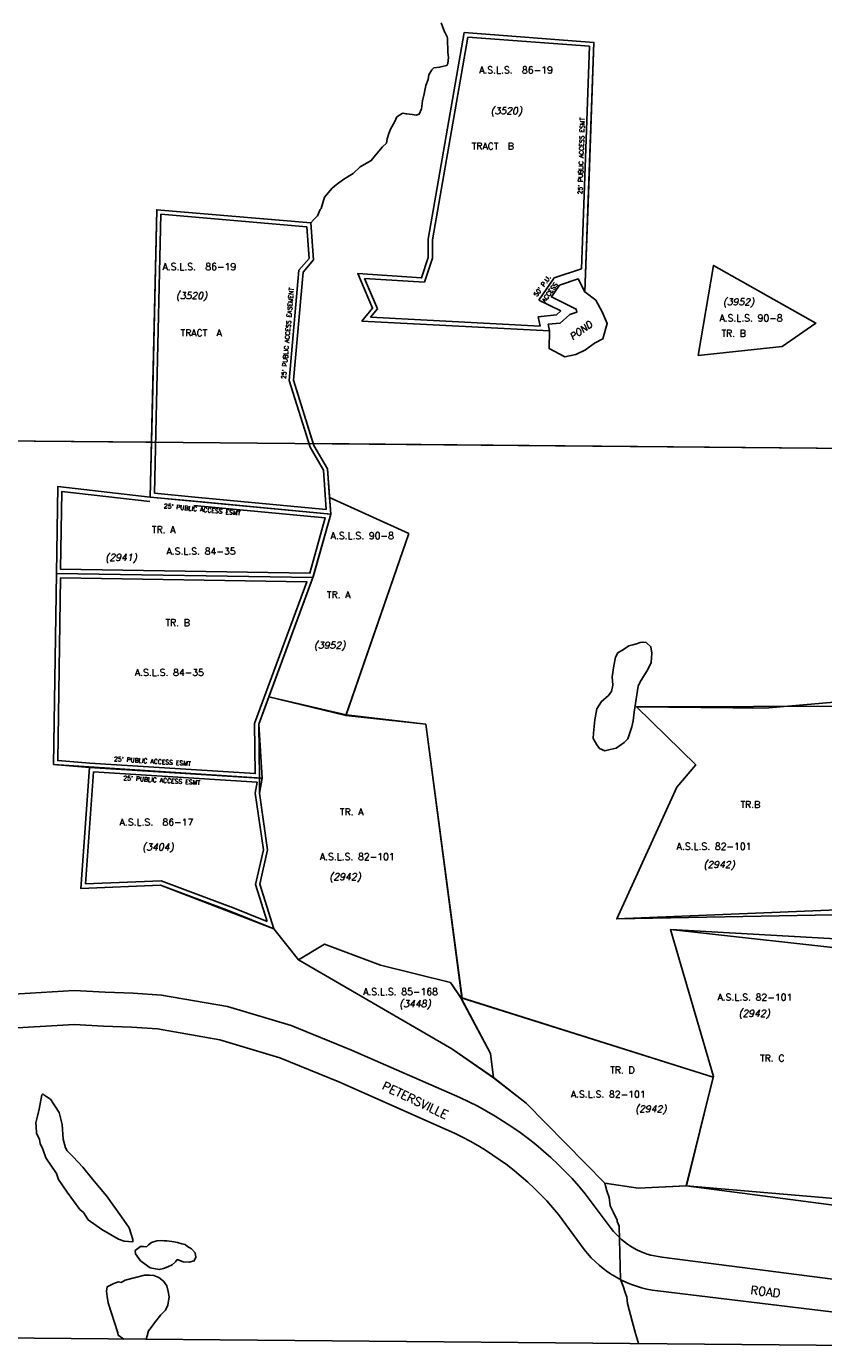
# Model space of a CAD drawing. Header units: feet. Extents: x 0 to 310787, y 0 to 109672.
# Tile 8 of 28: x 226927 to 231619, y 93514 to 101279. Entities that reach past the tile are written whole.
import ezdxf
from ezdxf.enums import TextEntityAlignment as Align

# ---------------------------------------------------------------- set-up
doc = ezdxf.new("R2010")
doc.units = ezdxf.units.FT
doc.header["$LTSCALE"] = 20
doc.header["$MEASUREMENT"] = 0
doc.layers.add('Taxmap', color=251, linetype='Continuous')
doc.styles.add('1', font='simplex')
doc.styles.add('3', font='romant')
doc.styles.add('4', font='romand', dxfattribs={"oblique": 12})
doc.styles.add('6', font='romant', dxfattribs={"oblique": 12})

# ---------------------------------------------------------------- blocks, each defined once
blk = doc.blocks.new('A$C1D716C51')
at = {"layer": 'Taxmap'}
for p, q in [((28964.1, 22753.9), (29175.9, 23971.1)), ((28989, 22751.7), (29196.5, 23944.5)), ((29175.9, 23971.1), (29938.5, 23913)), ((29196.5, 23944.5), (29912.8, 23890)), ((29912.8, 23890), (29887, 23179.4)), ((29938.5, 23913), (29911.9, 23178.5)), ((29887, 23179.4), (29865.3, 22581.1)), ((29911.9, 23178.5), (29885.2, 22444.1)), ((27340.1, 21791.8), (27365.6, 22928.3)), ((27365.6, 22928.3), (28272.7, 22850.7)), ((27365, 21791.2), (27389.9, 22901.2)), ((27389.9, 22901.2), (28249.3, 22827.7)), ((28249.3, 22827.7), (28261.9, 22642)), ((28272.7, 22850.7), (28287.4, 22633.7)), ((28272.7, 22850.7), (28287.4, 22633.7)), ((28963.3, 22646.2), (28964.1, 22753.9)), ((28988.1, 22642.1), (28989, 22751.7)), ((28261.9, 22642), (28202.9, 22571.4)), ((28287.4, 22633.7), (28227, 22561.4)), ((28287.4, 22633.7), (28227, 22561.4)), ((28924.6, 22527), (28963.3, 22646.2)), ((28942.3, 22500.9), (28988.1, 22642.1)), ((30643.2, 22600.6), (30553.2, 22069.3)), ((31245.2, 22260.7), (30643.2, 22600.6)), ((28202.9, 22571.4), (28145.5, 21922.8)), ((28227, 22561.4), (28170.7, 21925.5)), ((28227, 22561.4), (28170.7, 21925.5)), ((28635.6, 22349.5), (28549.2, 22551.8)), ((28549.2, 22551.8), (28924.6, 22527)), ((28664.3, 22345.5), (28588, 22524.2)), ((28588, 22524.2), (28942.3, 22500.9)), ((29705, 22526.5), (29614.5, 22395.8)), ((29865.3, 22581.1), (29705, 22526.5)), ((29736.6, 22484.6), (29845.5, 22521.7)), ((29845.5, 22521.7), (29885.2, 22444.1)), ((29688.5, 22415.2), (29736.6, 22484.6)), ((29614.5, 22395.8), (29744.5, 22332.4)), ((29834.8, 22343.8), (29688.5, 22415.2)), ((28573.7, 22272.4), (28635.6, 22349.5)), ((28623.6, 22294.8), (28664.3, 22345.5)), ((29621.4, 22242.5), (28623.6, 22294.8)), ((29718.3, 22308.6), (29610.3, 22298.2)), ((29610.3, 22298.2), (29621.4, 22242.5)), ((29744.5, 22332.4), (29718.3, 22308.6)), ((29739.5, 22260.5), (29796.2, 22312.1)), ((29796.2, 22312.1), (29838.2, 22325.2)), ((29838.2, 22325.2), (29834.8, 22343.8)), ((29677.7, 22214.6), (28573.7, 22272.4)), ((29669.9, 22253.8), (29739.5, 22260.5)), ((29677.7, 22214.6), (29669.9, 22253.8)), ((31045.9, 22123), (31245.2, 22260.7)), ((30553.2, 22069.3), (31045.9, 22123)), ((28145.5, 21922.8), (28268, 21529.8)), ((28170.7, 21925.5), (28290.9, 21540)), ((28170.7, 21925.5), (28287.2, 21551.6)), ((27335, 21560.2), (27340.1, 21791.8)), ((27353.3, 21259.3), (27365, 21791.2)), ((26298.5, 21569.5), (31577.9, 21522.2)), ((26298.5, 21569.5), (27335, 21560.2)), ((27327.9, 21236.6), (27335, 21560.2)), ((28268, 21529.8), (28346.8, 21395.1)), ((28287.2, 21551.6), (31577.9, 21522.2)), ((28287.2, 21551.6), (28290.9, 21540)), ((28290.9, 21540), (28371.3, 21402.7)), ((28290.9, 21540), (28371.3, 21402.7)), ((28346.8, 21395.1), (28362.8, 21163.7)), ((28371.3, 21402.7), (28389.7, 21136.1)), ((28371.3, 21402.7), (28382.8, 21235.1)), ((26782.8, 21298.3), (26774.9, 20787.6)), ((27327.9, 21236.6), (26782.8, 21298.3)), ((27587, 21211.9), (27327.9, 21236.6)), ((27589.3, 21236.8), (27353.3, 21259.3)), ((28389.7, 21136.1), (27587, 21211.9)), ((28362.8, 21163.7), (27589.3, 21236.8)), ((28382.8, 21235.1), (28848.6, 21021.6)), ((28382.8, 21235.1), (28389.7, 21136.1)), ((28389.7, 21136.1), (28289.1, 20773.3)), ((28289.1, 20773.3), (28389.7, 21136)), ((28848.6, 21021.6), (28480.1, 19954.6)), ((26774.9, 20787.6), (26757.6, 19663.1)), ((26774.9, 20787.6), (28285.2, 20762.9)), ((27966.5, 19899.7), (28289.1, 20773.3)), ((28285.2, 20762.9), (28026.2, 20061.5)), ((28289.1, 20773.3), (28285.2, 20762.9)), ((28026.2, 20061.5), (27966.5, 19899.7)), ((28026.2, 20061.5), (28480.1, 19954.6)), ((30944.1, 19994.5), (31567.1, 20048.6)), ((28480.1, 19954.6), (28948.6, 19899.6)), ((30537.6, 19661), (30189.8, 20002.6)), ((30189.8, 20002.6), (30944.1, 19994.5)), ((27971.1, 19582.7), (27966.5, 19899.7)), ((27966.5, 19899.7), (27971.1, 19582.7)), ((28948.6, 19899.6), (29162.4, 18288.5)), ((26757.6, 19663.1), (26970.2, 19645.6)), ((26970.2, 19645.6), (26918.7, 18933.7)), ((27971.1, 19582.7), (26970.2, 19645.6)), ((30427.5, 19529.5), (30537.6, 19661)), ((26993.2, 19619.1), (26945.5, 18959.9)), ((27956.2, 19558.5), (26993.2, 19619.1)), ((27970.5, 19493.6), (27985.3, 19581.8)), ((27985.3, 19581.8), (27970.5, 19493.6)), ((27985.3, 19581.8), (27971.1, 19582.7)), ((27945.3, 19494), (27956.2, 19558.5)), ((27993.2, 19161), (27945.3, 19494)), ((28018.4, 19160), (27970.5, 19493.6)), ((27970.5, 19493.6), (28018.4, 19160)), ((30073.5, 18753.8), (30427.5, 19529.5)), ((27947.6, 18956.8), (27993.2, 19161)), ((27973.3, 18957.8), (28018.4, 19160)), ((28018.4, 19160), (27973.3, 18957.8)), ((26918.7, 18933.7), (27388.5, 18953.1)), ((26945.5, 18959.9), (27392.4, 18978.3)), ((27388.5, 18953.1), (27791.9, 18802.2)), ((27392.4, 18978.3), (27800.5, 18825.7)), ((28015.5, 18738.1), (27947.6, 18956.8)), ((28055, 18695.1), (27973.3, 18957.8)), ((27973.3, 18957.8), (28055, 18695.1)), ((27791.9, 18802.2), (28055, 18695.1)), ((27801.2, 18825.4), (28015.5, 18738.1)), ((31558.2, 18815.2), (30073.5, 18753.8)), ((28055, 18695.1), (28199.4, 18513.4)), ((28055, 18695.1), (28199.4, 18513.4)), ((30641.9, 17827.3), (30390.3, 18692.2)), ((30390.3, 18692.2), (31556.8, 18625.9)), ((28199.4, 18513.4), (28352.2, 18604.7)), ((28352.2, 18604.7), (28683.3, 18482.6)), ((29102.3, 17989.5), (28199.4, 18513.4)), ((28199.4, 18513.4), (29102.3, 17989.5)), ((28683.3, 18482.6), (29093.8, 18380.4)), ((29093.8, 18380.4), (29154.6, 18290.9)), ((29154.6, 18290.9), (29158.8, 18284.7)), ((29162.4, 18288.5), (29154.6, 18290.9)), ((29158.8, 18284.7), (29164.2, 18274.6)), ((30640.8, 17823.1), (29162.4, 18288.5)), ((29164.2, 18274.6), (29330.7, 17962.3)), ((28512, 17981), (29149.9, 17703)), ((29348.1, 17819.1), (29102.3, 17989.5)), ((29102.3, 17989.5), (29346.8, 17820.1)), ((29330.7, 17962.3), (29346.8, 17820.1)), ((28437.2, 17795.7), (29069.8, 17514.5)), ((29346.8, 17820.1), (29540.5, 17670.5)), ((29346.8, 17819.3), (29540.5, 17670.5)), ((30482.6, 17182.4), (30640.8, 17823.1)), ((30640.8, 17823.1), (30641.9, 17827.3)), ((29540.5, 17670.5), (30002.7, 17198.3)), ((29540.5, 17670.5), (30002.7, 17198.3)), ((30002.7, 17198.3), (30200.1, 17170.1)), ((30200.1, 17170.1), (30482.6, 17182.4)), ((30482.6, 17182.4), (31545.6, 17092.6)), ((29887.7, 17136.9), (30040.8, 16931.7)), ((29881.1, 16809.2), (29729.7, 17015)), ((30339.4, 16763.4), (31542.1, 16607.7)), ((31540.7, 16416.6), (30314.4, 16564.6)), ((26260.1, 16290), (31539.5, 16242.8)), ((26260.1, 16290), (31539.5, 16242.8)), ((26260.1, 16290), (31539.5, 16242.8))]:
    blk.add_line(p, q, dxfattribs=at)
for points in [[(29039.4, 24027.8), (29059.5, 23975.1), (29063.9, 23969.2), (29074.3, 23944.8), (29076.9, 23935.1), (29078.9, 23854.3), (29082.2, 23824.1), (29079.2, 23789.1), (29072.8, 23777.5), (29030.8, 23766.3), (28996, 23762.7), (28985.2, 23752.1), (28966.2, 23721.2), (28962.3, 23694), (28950.4, 23659.1), (28939.3, 23610.5), (28930, 23569.8), (28924.2, 23522.2), (28910.5, 23491.2), (28893.5, 23484.5), (28869.5, 23488.7), (28837.4, 23491.9), (28832, 23492), (28816.9, 23496), (28810.7, 23495.1), (28778.4, 23474), (28767.4, 23447.9), (28741.1, 23402.4), (28731.1, 23376.2), (28721, 23345.2), (28717.2, 23319.9), (28693.8, 23297.8), (28652.3, 23249.6), (28627.9, 23217.7), (28562.5, 23181.4), (28521.1, 23141.9), (28467.2, 23107.4), (28422.3, 23074.8), (28398.1, 23054.6), (28352.1, 23001.6), (28332.8, 22935.6), (28328.2, 22928.9), (28312.7, 22892), (28291.2, 22870.8), (28272.7, 22850.7)], [(28512, 17981), (28155.9, 18126.3), (27781.2, 18238.4), (27393.3, 18305.6), (27226.1, 18316.4), (27061.2, 18322.4), (26880, 18333.2), (26425.4, 18306.3)], [(28437.2, 17795.7), (28090, 17937.3), (27736.1, 18043.1), (27370.3, 18106.5), (27216.5, 18116.4), (27052.1, 18122.4), (26880.4, 18132.7), (26443.4, 18106.8)], [(26757.6, 19663.1), (27985.3, 19581.8), (27966.5, 19899.7), (28289.1, 20773.3), (28389.7, 21136), (27327.9, 21236.6), (26782.8, 21298.3), (26782.8, 21298.3), (26774.9, 20787.6), (26757.6, 19663.1)], [(27325.2, 21211.7), (26807.3, 21270.4), (26800.2, 20812.2), (28267.3, 20788.2), (28357.7, 21113.9), (27584.7, 21186.9)], [(26971.7, 19670.6), (27945.9, 19609.3), (27941.5, 19904), (28249.6, 20738.4), (26799.4, 20762.1), (26782.8, 19686.1), (26972.2, 19670.5)], [(30210.8, 20381.9), (30189.3, 20372.5), (30167.9, 20366.3), (30144.5, 20361.2), (30112.2, 20340.2), (30080, 20320.3), (30066.1, 20293.8), (30056, 20243.8), (30046.7, 20179), (30050.2, 20128.9), (30043.1, 20092.7), (30023.5, 20067.3), (29983.3, 20034.7), (29956.7, 19991.3), (29943.6, 19926.5), (29936, 19847.8), (29934.8, 19815.9), (29956.8, 19778.5), (29972.1, 19757.1), (30002.1, 19743), (30034.3, 19751.2), (30070.3, 19759.4), (30117.3, 19793.1), (30137.8, 19813.1), (30162.8, 19885.2), (30168.9, 19920.3), (30176.2, 19970.2), (30199.9, 20123.2), (30211.8, 20149.7), (30256.2, 20222.7), (30275.1, 20263), (30280.4, 20318.3), (30273.8, 20355.7), (30245.8, 20380.4), (30227.4, 20383.8), (30210.8, 20381.9)], [(26690.2, 17719.2), (26673.2, 17633.8), (26664.1, 17593.5), (26654.9, 17553.3), (26656.3, 17532.3), (26658.9, 17493.5), (26674.8, 17456.2), (26680.5, 17432), (26695, 17399.5), (26712.3, 17347.7), (26774.9, 17255.1), (26788, 17221.1), (26839, 17146.3), (26913.4, 17043.9), (26933.9, 17026), (26961.5, 16982.1), (27042, 16926.6), (27140.1, 16869.3), (27173.9, 16857.8), (27225.4, 16854.1), (27224.1, 16867), (27215.5, 16899.3), (27202.6, 16936.5), (27159, 17001.4), (27070.3, 17124.7), (26987, 17222.3), (26931.6, 17293.9), (26874.5, 17354.2), (26837.9, 17388.4), (26827.7, 17406.3), (26814.9, 17458.1), (26808.2, 17543.7), (26791, 17614.9), (26769.2, 17649), (26759, 17665.2), (26740.1, 17692.8), (26719.5, 17706), (26700.4, 17719.1), (26696.1, 17723.9), (26690.2, 17719.2)], [(30002.7, 17198.3), (30015.7, 17154.4), (30027.7, 17114.3), (30035.3, 17065.5), (30054.6, 17026.3), (30074.6, 16981.3), (30075.4, 16972.5), (30086.8, 16945.1), (30095.3, 16631)], [(27487.4, 16850.2), (27455.1, 16855.3), (27424.2, 16858.8), (27409.5, 16859), (27394.8, 16860.7), (27366.8, 16859.3), (27335.8, 16849.9), (27318, 16835.6), (27304.7, 16824.4), (27288.4, 16826.2), (27270.8, 16826.3), (27239.6, 16802.4), (27241, 16783), (27270, 16742.5), (27327.1, 16700.1), (27380, 16690), (27405.1, 16696.2), (27430.2, 16707.3), (27456.8, 16718.3), (27476.1, 16735.9), (27486.5, 16748.7), (27521.8, 16735.5), (27555.6, 16733.6), (27586.6, 16741.4), (27595.6, 16763.9), (27591.4, 16789.7), (27569.5, 16812.4), (27546.1, 16825.5), (27533, 16836.9), (27513.9, 16841.9), (27487.4, 16850.2)], [(27172.3, 16281.5), (27139.5, 16303.3), (27136, 16317.3), (27080.7, 16494.5), (27073.8, 16532.7), (27070.4, 16562.9), (27074.3, 16588.9), (27113, 16608.7), (27140.6, 16618.5), (27157.1, 16614.3), (27179.2, 16628.2), (27293.1, 16657.3), (27322.5, 16657.1), (27348.1, 16654.9), (27377.4, 16644.6), (27404.7, 16622.2), (27424.6, 16594), (27433.5, 16561.8), (27438.7, 16529.6), (27430.9, 16481.5), (27417.8, 16451.5), (27390.1, 16423.6), (27353, 16377.7), (27332.5, 16349.8), (27317.7, 16329.8), (27310, 16299.8), (27302.5, 16279.8), (27300.7, 16280.3)], [(30095.3, 16631), (30110.7, 16592.1), (30122.8, 16554.9), (30132.3, 16527.6), (30135.6, 16491.4), (30164, 16386.9), (30183, 16314.5), (30201.1, 16254.3)]]:
    blk.add_lwpolyline(points, dxfattribs=at)
for points in [[(29677.7, 22214.6), (29669.9, 22253.8), (29739.5, 22260.5), (29796.2, 22312.1), (29838.2, 22325.2), (29834.8, 22343.8), (29688.5, 22415.2), (29736.6, 22484.6), (29845.5, 22521.7), (29885.2, 22444.1), (29938.5, 23913), (29175.9, 23971.1), (28964.1, 22753.9), (28963.3, 22646.2), (28924.6, 22527), (28549.2, 22551.8), (28635.6, 22349.5), (28573.7, 22272.4)], [(27327.9, 21236.6), (28389.7, 21136), (28382.8, 21235.1), (28371.3, 21402.7), (28290.9, 21540), (28170.7, 21925.5), (28227, 22561.4), (28287.4, 22633.7), (28272.7, 22850.7), (27365.6, 22928.3), (27327.9, 21236.6)], [(30553.2, 22069.3), (31045.9, 22123), (31245.2, 22260.7), (30643.2, 22600.6), (30643.2, 22600.6)], [(29885.2, 22444.1), (29845.5, 22521.7), (29736.6, 22484.6), (29688.5, 22415.2), (29834.8, 22343.8), (29838.2, 22325.2), (29796.2, 22312.1), (29739.5, 22260.5), (29669.9, 22253.8), (29677.7, 22214.6), (29675.8, 22110.8), (29767.9, 22063), (29832, 22075.4), (29889.5, 22103.9), (29942.5, 22142.5), (29990.6, 22167.6), (30017.4, 22257.7), (29987.5, 22328.1), (29949.5, 22395.6)], [(28848.6, 21021.6), (28382.8, 21235.1), (28389.7, 21136.1), (28285.2, 20762.9), (28026.2, 20061.5), (28479.3, 19952.2), (28479.3, 19952.2)], [(28683.3, 18482.6), (29093.8, 18380.4), (29154.6, 18290.9), (29164.2, 18274.6), (28948.6, 19899.6), (28479.3, 19952.2), (28026.2, 20061.5), (27966.5, 19899.7), (27971.1, 19582.7), (27970.5, 19493.6), (28018.4, 19160), (27973.3, 18957.8), (28055, 18695.1), (28199.4, 18513.4), (28352.2, 18604.7)], [(31566.9, 20006.2), (30189.8, 20002.6), (30537.6, 19661), (30427.5, 19529.5), (30073.5, 18753.8), (31558, 18781.1)], [(28055, 18695.1), (27973.3, 18957.8), (28018.4, 19160), (27970.5, 19493.6), (27985.3, 19581.8), (26970.2, 19645.6), (26918.7, 18933.7), (27388.5, 18953.1)], [(31556.4, 18562.8), (30390.3, 18692.2), (30641.9, 17827.3), (30482.6, 17182.4), (31545.4, 17043.4)], [(29093.8, 18380.4), (28683.3, 18482.6), (28352.2, 18604.7), (28199.4, 18513.4), (29102.3, 17989.5), (29346.8, 17819.3), (29330.7, 17962.3), (29158.8, 18284.7)], [(30640.8, 17823.1), (29154.6, 18290.9), (29330.7, 17962.3), (29346.8, 17819.3), (29540.5, 17670.5), (30002.7, 17198.3), (30200.1, 17170.1), (30200.1, 17170.1), (30484, 17182.4)]]:
    blk.add_lwpolyline(points, close=True, dxfattribs=at)
for centre, radius, start, end in [((28285.2, 15812.4), 2079, 39.57477, 65.42148), ((28360, 15891), 1771.9, 39.37327, 66.38558), ((30387.4, 17197.4), 436.7, 217.47744, 263.6982), ((30387.1, 17199.6), 639.1, 217.6443, 263.46963)]:
    blk.add_arc(centre, radius, start, end, dxfattribs=at)
for s, style, p in [('A.S.L.S.  86-19', '3', (29263.2, 23730.6)), ('TRACT  B', '1', (29219.3, 23282.5)), ('A.S.L.S.  86-19', '3', (27399.8, 22572.8)), ('A.S.L.S. 90-8', '3', (30677.3, 22270.7)), ('TRACT  A', '1', (27505.7, 22183.2)), ('TR. B', '1', (30689, 22180.4)), ('TR. A', '1', (27337.2, 21025.1)), ('A.S.L.S. 90-8', '3', (28389.5, 20989.6)), ('A.S.L.S. 84-35', '3', (27423.3, 20898.1)), ('TR. A', '1', (28366.9, 20641.7)), ('TR. B', '1', (27416.8, 20477.9)), ('A.S.L.S. 84-35', '3', (27237.3, 20184.4)), ('TR.B', '1', (30801, 19407)), ('A.S.L.S.  86-17', '3', (27147.5, 19303.8)), ('TR. A', '1', (28443.6, 19364.3)), ('A.S.L.S. 82-101', '3', (30425.9, 19161.1)), ('A.S.L.S. 82-101', '3', (28325.8, 19100.4)), ('A.S.L.S. 85-168', '3', (28580.3, 18306)), ('A.S.L.S. 82-101', '3', (30665.9, 18273.4)), ('TR. C', '1', (30916.4, 17914.5)), ('TR. D', '1', (30034.1, 17844.8)), ('A.S.L.S. 82-101', '3', (29802.8, 17702.4))]:
    blk.add_text(s, height=40, dxfattribs=dict(at, style=style)).set_placement(p)
at = {"layer": 'Taxmap', "style": '4', "oblique": 12}
for s, p in [('(3520)', (29330.6, 23490.7)), ('(3520)', (27477.8, 22402.7)), ('(3952)', (30697.3, 22366.2)), ('(2941)', (27063.3, 20861.9)), ('(3952)', (28290.8, 20345)), ('(3404)', (27280.1, 19157.6)), ('(2942)', (28381.4, 18982.8)), ('(2942)', (30583.2, 19054.4)), ('(3448)', (28793, 18235.1)), ('(2942)', (30789.3, 18178.7)), ('(2942)', (30181.1, 17616.4))]:
    blk.add_text(s, height=40, dxfattribs=at).set_placement(p)
at = {"layer": 'Taxmap', "style": '1'}
for s, height, rotation, p in [("25' PUBLIC ACCESS ESMT", 26, 88.26428, (29870.4, 23018.2)), ("50' P.U.", 26, 54.54334, (29603.4, 22413.5)), (' ACCESS', 26, 54.54334, (29640.4, 22365.6)), ("25' PUBLIC ACCESS EASEMENT", 26, 84.91145, (28125.2, 21931)), ('PETERSVILLE', 50, 334.68388, (28687.4, 17753.5)), ('ROAD', 50, 353.01282, (30857.7, 16546.4))]:
    blk.add_text(s, height=height, rotation=rotation, dxfattribs=at).set_placement(p)
at = {"layer": 'Taxmap', "style": '6', "oblique": 12}
blk.add_text('POND', height=40, rotation=35.71922, dxfattribs=at).set_placement((29813.4, 22157.8))
at = {"layer": 'Taxmap', "style": '1'}
for rotation, p in [(354.48076, (27409.1, 21198.5)), (356.47513, (27115.7, 19708.9)), (356.47513, (27170.4, 19596.8))]:
    blk.add_text("25' PUBLIC ACCESS ESMT", height=26, rotation=rotation, dxfattribs=at).set_placement(p, align=Align.TOP_LEFT)

msp = doc.modelspace()

# ---------------------------------------------------------------- block references
at = {"layer": 'Taxmap'}
msp.add_blockref('A$C1D716C51', (200328.7, 77271.7), dxfattribs=at)

doc.saveas('drawing.dxf')
